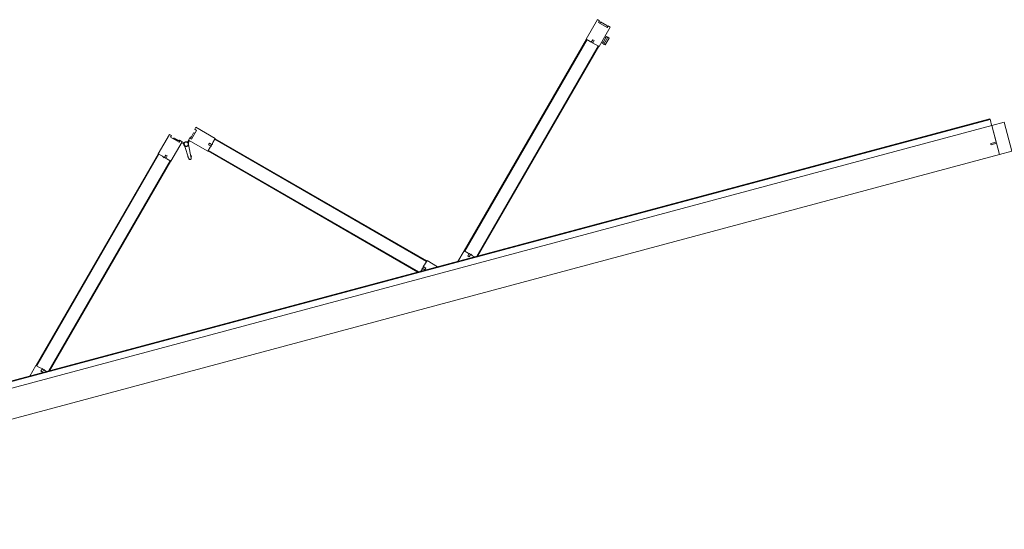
# Model space of a CAD drawing. Header units: millimetres. Extents: x 1512 to 2105, y 794 to 1149.
# Tile 191 of 256: x 1782.66 to 1786, y 1077.35 to 1079.08. Entities that reach past the tile are written whole.
import ezdxf

# ---------------------------------------------------------------- set-up
doc = ezdxf.new("R2010")
doc.units = ezdxf.units.MM
doc.layers.add('A-DOOR', color=31, linetype='Continuous', lineweight=9)

# ---------------------------------------------------------------- blocks, each defined once
blk = doc.blocks.new('5-panel_Bi-fold_external_door_10806 - Type 1-V6-اول')
at = {"layer": 'A-DOOR'}
for p, q in [((-0.1205, 0.7449), (-0.1742, 0.6912)), ((-0.1148, 0.7393), (-0.1205, 0.7449)), ((-0.1198, 0.7343), (-0.1148, 0.7393)), ((-0.0274, 0.7449), (-0.033, 0.7393)), ((-0.033, 0.7393), (-0.0281, 0.7343)), ((0.0264, 0.6912), (-0.0274, 0.7449)), ((1.3827, 0.745), (1.3289, 0.6912)), ((1.3884, 0.7393), (1.3827, 0.745)), ((1.3834, 0.7343), (1.3884, 0.7393)), ((1.3912, 0.7354), (1.3868, 0.731)), ((1.4085, 0.7181), (1.3912, 0.7354)), ((-0.1389, 0.6558), (-0.0851, 0.7096)), ((-0.0957, 0.7103), (-0.1198, 0.7343)), ((-0.1103, 0.7284), (-0.112, 0.7266)), ((-0.1103, 0.7284), (-0.112, 0.7266)), ((-0.1103, 0.7284), (-0.112, 0.7266)), ((-0.097, 0.7173), (-0.1081, 0.7284)), ((-0.0908, 0.7153), (-0.0957, 0.7103)), ((-0.0909, 0.7151), (-0.0924, 0.7165)), ((-0.0851, 0.7096), (-0.0908, 0.7153)), ((-0.0879, 0.7068), (-0.0837, 0.7025)), ((-0.0797, 0.7039), (-0.0853, 0.7094)), ((-0.0625, 0.7094), (-0.0681, 0.7039)), ((-0.0674, 0.7031), (-0.0676, 0.7033)), ((-0.0674, 0.7031), (-0.0676, 0.7033)), ((-0.0674, 0.7031), (-0.0676, 0.7033)), ((-0.0674, 0.7031), (-0.0676, 0.7033)), ((-0.0674, 0.7031), (-0.0676, 0.7033)), ((-0.0674, 0.7031), (-0.0676, 0.7033)), ((-0.0674, 0.7031), (-0.0676, 0.7033)), ((-0.0674, 0.7031), (-0.0676, 0.7033)), ((-0.0674, 0.7031), (-0.0676, 0.7033)), ((-0.0642, 0.7025), (-0.0599, 0.7068)), ((-0.0571, 0.7153), (-0.0627, 0.7096)), ((-0.0627, 0.7096), (-0.009, 0.6558)), ((-0.0521, 0.7103), (-0.0571, 0.7153)), ((-0.0554, 0.7165), (-0.0569, 0.7151)), ((-0.0281, 0.7343), (-0.0521, 0.7103)), ((-0.0397, 0.7284), (-0.0508, 0.7173)), ((-0.0358, 0.7266), (-0.0376, 0.7284)), ((-0.0358, 0.7266), (-0.0376, 0.7284)), ((-0.0358, 0.7266), (-0.0376, 0.7284)), ((1.3643, 0.6559), (1.418, 0.7096)), ((1.4074, 0.7103), (1.3834, 0.7343)), ((1.4069, 0.7165), (1.4085, 0.7181)), ((1.4103, 0.7131), (1.4069, 0.7165)), ((1.4124, 0.7153), (1.4074, 0.7103)), ((1.418, 0.7096), (1.4124, 0.7153)), ((-0.7598, 0.1042), (-0.1735, 0.6905)), ((-0.7584, 0.1027), (-0.1721, 0.6891)), ((-0.1742, 0.6912), (-0.1627, 0.6797)), ((-0.1735, 0.6905), (-0.1721, 0.6891)), ((-0.1627, 0.6797), (-0.158, 0.6731)), ((-0.158, 0.6731), (-0.1507, 0.6804)), ((-0.1571, 0.6741), (-0.1528, 0.6698)), ((-0.1464, 0.6762), (-0.1536, 0.6691)), ((-0.1536, 0.6691), (-0.15, 0.667)), ((-0.1507, 0.6804), (-0.1464, 0.6762)), ((-0.0812, 0.695), (-0.0779, 0.648)), ((-0.0699, 0.648), (-0.0666, 0.695)), ((-0.0014, 0.6762), (0.0029, 0.6804)), ((0.0057, 0.6691), (-0.0014, 0.6762)), ((0.0022, 0.667), (0.0057, 0.6691)), ((0.0029, 0.6804), (0.0102, 0.6731)), ((0.005, 0.6698), (0.0092, 0.6741)), ((0.0102, 0.6731), (0.0148, 0.6797)), ((0.0148, 0.6797), (0.0264, 0.6912)), ((0.0243, 0.6891), (0.0257, 0.6905)), ((0.0243, 0.6891), (0.6106, 0.1027)), ((0.0257, 0.6905), (0.612, 0.1042)), ((1.3297, 0.6905), (0.7433, 0.1042)), ((1.3311, 0.6891), (0.7447, 0.1028)), ((1.3289, 0.6912), (1.3401, 0.6801)), ((1.3297, 0.6905), (1.3311, 0.6891)), ((1.3401, 0.6801), (1.3422, 0.6765)), ((1.3422, 0.6765), (1.3493, 0.6836)), ((1.3429, 0.6773), (1.3472, 0.673)), ((1.3535, 0.6794), (1.3462, 0.672)), ((1.3462, 0.672), (1.3528, 0.6674)), ((1.3493, 0.6836), (1.3535, 0.6794)), ((1.3775, 0.669), (1.381, 0.6655)), ((1.3943, 0.6788), (1.381, 0.6655)), ((1.4015, 0.6781), (1.3824, 0.659)), ((1.3855, 0.6559), (1.4046, 0.675)), ((1.3855, 0.6559), (1.4046, 0.675)), ((1.3861, 0.6553), (1.4052, 0.6744)), ((1.3943, 0.6788), (1.3907, 0.6823)), ((1.3943, 0.6788), (1.3976, 0.682)), ((1.3976, 0.682), (1.4015, 0.6781)), ((1.4015, 0.6781), (1.4024, 0.6772)), ((1.4024, 0.6772), (1.4046, 0.675)), ((1.4046, 0.675), (1.4052, 0.6744)), ((-0.7235, 0.0755), (-0.141, 0.658)), ((-0.7207, 0.0755), (-0.1396, 0.6566)), ((-0.15, 0.667), (-0.1389, 0.6558)), ((-0.141, 0.658), (-0.1396, 0.6566)), ((-0.0796, 0.6523), (-0.0777, 0.647)), ((-0.0796, 0.6523), (-0.0779, 0.648)), ((-0.0777, 0.647), (-0.0796, 0.6523)), ((-0.0777, 0.647), (-0.0778, 0.6474)), ((-0.0701, 0.647), (-0.0683, 0.6523)), ((-0.0683, 0.6523), (-0.0701, 0.647)), ((-0.0701, 0.647), (-0.07, 0.6474)), ((-0.0683, 0.6523), (-0.0699, 0.648)), ((-0.009, 0.6558), (0.0022, 0.667)), ((-0.0083, 0.6566), (-0.0069, 0.658)), ((-0.0083, 0.6566), (0.5728, 0.0755)), ((-0.0069, 0.658), (0.5757, 0.0755)), ((1.3622, 0.658), (0.7797, 0.0755)), ((1.3636, 0.6566), (0.7825, 0.0755)), ((1.3528, 0.6674), (1.3643, 0.6559)), ((1.3622, 0.658), (1.3636, 0.6566)), ((1.3785, 0.6629), (1.381, 0.6655)), ((1.3824, 0.659), (1.3785, 0.6629)), ((1.3833, 0.6581), (1.3824, 0.659)), ((1.3855, 0.6559), (1.3833, 0.6581)), ((1.3861, 0.6553), (1.3855, 0.6559)), ((-0.7605, 0.1049), (-0.7899, 0.0755)), ((-0.749, 0.0933), (-0.7605, 0.1049)), ((-0.7584, 0.1027), (-0.7598, 0.1042)), ((0.6127, 0.1049), (0.6012, 0.0933)), ((0.612, 0.1042), (0.6106, 0.1027)), ((0.6421, 0.0755), (0.6127, 0.1049)), ((0.7426, 0.1049), (0.7132, 0.0755)), ((0.7538, 0.0937), (0.7426, 0.1049)), ((0.7447, 0.1028), (0.7433, 0.1042)), ((2.581, 0.0759), (-2.331, 0.0759)), ((2.581, 0.0737), (-2.331, 0.0737)), ((-0.7498, 0.0814), (-0.7424, 0.0887)), ((-0.7455, 0.0771), (-0.7498, 0.0814)), ((-0.7424, 0.0887), (-0.749, 0.0933)), ((-0.7384, 0.0842), (-0.7455, 0.0771)), ((-0.7391, 0.0835), (-0.7434, 0.0877)), ((-0.7363, 0.0807), (-0.7384, 0.0842)), ((-0.7311, 0.0755), (-0.7363, 0.0807)), ((0.5885, 0.0807), (0.5833, 0.0755)), ((0.5906, 0.0842), (0.5885, 0.0807)), ((0.5977, 0.0771), (0.5906, 0.0842)), ((0.5956, 0.0877), (0.5913, 0.0835)), ((0.6012, 0.0933), (0.5946, 0.0887)), ((0.5946, 0.0887), (0.6019, 0.0814)), ((0.6019, 0.0814), (0.5977, 0.0771)), ((0.7502, 0.0846), (0.7573, 0.0917)), ((0.7545, 0.0803), (0.7502, 0.0846)), ((0.7573, 0.0917), (0.7538, 0.0937)), ((0.7618, 0.0877), (0.7545, 0.0803)), ((0.7608, 0.0867), (0.7566, 0.0909)), ((0.7664, 0.0811), (0.7618, 0.0877)), ((0.772, 0.0755), (0.7664, 0.0811)), ((2.581, 0.0759), (2.581, 0.0755)), ((2.581, 0.0755), (2.581, 0.0743)), ((2.581, 0.0743), (2.581, 0.0737)), ((2.581, 0.0737), (2.581, 0.0693)), ((2.581, 0.0693), (2.581, 0.0538)), ((-2.331, 0.0516), (2.581, 0.0516)), ((2.581, 0.0538), (2.581, 0.0516)), ((2.581, 0.0516), (2.581, -0.05)), ((2.625, 0.0516), (2.581, 0.0516)), ((2.581, 0.0516), (2.581, -0.0065)), ((2.625, -0.05), (2.625, 0.0516)), ((2.562, -0.007), (2.562, -0.0097)), ((2.581, -0.0065), (2.5625, -0.0065)), ((2.5625, -0.0102), (2.581, -0.0102)), ((2.581, -0.0102), (2.581, -0.05)), ((-2.331, -0.05), (2.581, -0.05)), ((2.581, -0.05), (2.625, -0.05))]:
    blk.add_line(p, q, dxfattribs=at)
at = {"layer": 'A-DOOR', "flags": 128}
for points in [[(-0.0739, 0.7063), (-0.0742, 0.7063), (-0.0746, 0.7063), (-0.0749, 0.7063), (-0.0752, 0.7062), (-0.0755, 0.7062), (-0.0758, 0.7061), (-0.0761, 0.706), (-0.0764, 0.7059), (-0.0767, 0.7058), (-0.077, 0.7057), (-0.0773, 0.7056), (-0.0776, 0.7054), (-0.0779, 0.7053), (-0.0782, 0.7051), (-0.0784, 0.7049), (-0.0787, 0.7048), (-0.0789, 0.7046), (-0.0792, 0.7044), (-0.0794, 0.7041), (-0.0797, 0.7039), (-0.0799, 0.7037), (-0.0801, 0.7034), (-0.0803, 0.7032), (-0.0805, 0.7029), (-0.0806, 0.7027), (-0.0808, 0.7024), (-0.081, 0.7021), (-0.0811, 0.7018), (-0.0812, 0.7015), (-0.0814, 0.7012), (-0.0815, 0.7009), (-0.0816, 0.7006), (-0.0817, 0.7003), (-0.0817, 0.7), (-0.0818, 0.6997), (-0.0818, 0.6994), (-0.0819, 0.6991), (-0.0819, 0.6987), (-0.0819, 0.6984), (-0.0819, 0.6981), (-0.0819, 0.6978), (-0.0819, 0.6975), (-0.0818, 0.6972), (-0.0818, 0.6968), (-0.0817, 0.6965), (-0.0816, 0.6962), (-0.0815, 0.6959), (-0.0814, 0.6956), (-0.0813, 0.6953), (-0.0812, 0.695), (-0.0811, 0.6947), (-0.0809, 0.6944), (-0.0807, 0.6942), (-0.0806, 0.6939), (-0.0804, 0.6936), (-0.0802, 0.6934), (-0.08, 0.6931), (-0.0798, 0.6929), (-0.0796, 0.6927), (-0.0793, 0.6924), (-0.0791, 0.6922), (-0.0788, 0.692), (-0.0786, 0.6918), (-0.0783, 0.6917), (-0.078, 0.6915), (-0.0778, 0.6913), (-0.0775, 0.6912), (-0.0772, 0.691), (-0.0769, 0.6909), (-0.0766, 0.6908), (-0.0763, 0.6907), (-0.076, 0.6906), (-0.0757, 0.6905), (-0.0754, 0.6905), (-0.075, 0.6904), (-0.0747, 0.6904), (-0.0744, 0.6904), (-0.0741, 0.6903), (-0.0739, 0.6903)], [(-0.0801, 0.7034), (-0.0803, 0.7032), (-0.0805, 0.7029), (-0.0806, 0.7027), (-0.0808, 0.7024), (-0.081, 0.7021), (-0.0811, 0.7018), (-0.0812, 0.7015), (-0.0814, 0.7012), (-0.0815, 0.7009), (-0.0816, 0.7006), (-0.0817, 0.7003), (-0.0817, 0.7), (-0.0818, 0.6997), (-0.0818, 0.6994), (-0.0819, 0.6991), (-0.0819, 0.6987), (-0.0819, 0.6984), (-0.0819, 0.6981), (-0.0819, 0.6978), (-0.0819, 0.6975), (-0.0818, 0.6972), (-0.0818, 0.6968), (-0.0817, 0.6965), (-0.0816, 0.6962), (-0.0815, 0.6959), (-0.0814, 0.6956), (-0.0813, 0.6953), (-0.0812, 0.695), (-0.0811, 0.6947), (-0.0809, 0.6944), (-0.0807, 0.6942), (-0.0806, 0.6939), (-0.0804, 0.6936), (-0.0802, 0.6934), (-0.08, 0.6931), (-0.0798, 0.6929), (-0.0796, 0.6927), (-0.0793, 0.6924), (-0.0791, 0.6922), (-0.0788, 0.692), (-0.0786, 0.6918), (-0.0783, 0.6917), (-0.078, 0.6915), (-0.0778, 0.6913), (-0.0775, 0.6912), (-0.0772, 0.691), (-0.0769, 0.6909), (-0.0766, 0.6908), (-0.0763, 0.6907), (-0.076, 0.6906), (-0.0757, 0.6905), (-0.0754, 0.6905), (-0.075, 0.6904), (-0.0747, 0.6904), (-0.0744, 0.6904), (-0.0741, 0.6903), (-0.0739, 0.6903)], [(-0.0801, 0.7034), (-0.0803, 0.7032), (-0.0805, 0.7029), (-0.0806, 0.7027), (-0.0808, 0.7024), (-0.081, 0.7021), (-0.0811, 0.7018), (-0.0812, 0.7015), (-0.0814, 0.7012), (-0.0815, 0.7009), (-0.0816, 0.7006), (-0.0817, 0.7003), (-0.0817, 0.7), (-0.0818, 0.6997), (-0.0818, 0.6994), (-0.0819, 0.6991), (-0.0819, 0.6987), (-0.0819, 0.6984), (-0.0819, 0.6981), (-0.0819, 0.6978), (-0.0819, 0.6975), (-0.0818, 0.6972), (-0.0818, 0.6968), (-0.0817, 0.6965), (-0.0816, 0.6962), (-0.0815, 0.6959), (-0.0814, 0.6956), (-0.0813, 0.6953), (-0.0812, 0.695), (-0.0811, 0.6947), (-0.0809, 0.6944), (-0.0807, 0.6942), (-0.0806, 0.6939), (-0.0804, 0.6936), (-0.0802, 0.6934), (-0.08, 0.6931), (-0.0798, 0.6929), (-0.0796, 0.6927), (-0.0793, 0.6924), (-0.0791, 0.6922), (-0.0788, 0.692), (-0.0786, 0.6918), (-0.0783, 0.6917), (-0.078, 0.6915), (-0.0778, 0.6913), (-0.0775, 0.6912), (-0.0772, 0.691), (-0.0769, 0.6909), (-0.0766, 0.6908), (-0.0763, 0.6907), (-0.076, 0.6906), (-0.0757, 0.6905), (-0.0754, 0.6905), (-0.075, 0.6904), (-0.0747, 0.6904), (-0.0744, 0.6904), (-0.0741, 0.6903), (-0.0739, 0.6903)], [(-0.0801, 0.7034), (-0.0803, 0.7032), (-0.0805, 0.7029), (-0.0806, 0.7027), (-0.0808, 0.7024), (-0.081, 0.7021), (-0.0811, 0.7018), (-0.0812, 0.7015), (-0.0814, 0.7012), (-0.0815, 0.7009), (-0.0816, 0.7006), (-0.0817, 0.7003), (-0.0817, 0.7), (-0.0818, 0.6997), (-0.0818, 0.6994), (-0.0819, 0.6991), (-0.0819, 0.6987), (-0.0819, 0.6984), (-0.0819, 0.6981), (-0.0819, 0.6978), (-0.0819, 0.6975), (-0.0818, 0.6972), (-0.0818, 0.6968), (-0.0817, 0.6965), (-0.0816, 0.6962), (-0.0815, 0.6959), (-0.0814, 0.6956), (-0.0813, 0.6953), (-0.0812, 0.695), (-0.0811, 0.6947), (-0.0809, 0.6944), (-0.0807, 0.6942), (-0.0806, 0.6939), (-0.0804, 0.6936), (-0.0802, 0.6934), (-0.08, 0.6931), (-0.0798, 0.6929), (-0.0796, 0.6927), (-0.0793, 0.6924), (-0.0791, 0.6922), (-0.0788, 0.692), (-0.0786, 0.6918), (-0.0783, 0.6917), (-0.078, 0.6915), (-0.0778, 0.6913), (-0.0775, 0.6912), (-0.0772, 0.691), (-0.0769, 0.6909), (-0.0766, 0.6908), (-0.0763, 0.6907), (-0.076, 0.6906), (-0.0757, 0.6905), (-0.0754, 0.6905), (-0.075, 0.6904), (-0.0747, 0.6904), (-0.0744, 0.6904), (-0.0741, 0.6903), (-0.0739, 0.6903)], [(-0.0801, 0.7034), (-0.0803, 0.7032), (-0.0805, 0.7029), (-0.0806, 0.7027), (-0.0808, 0.7024), (-0.081, 0.7021), (-0.0811, 0.7018), (-0.0812, 0.7015), (-0.0814, 0.7012), (-0.0815, 0.7009), (-0.0816, 0.7006), (-0.0817, 0.7003), (-0.0817, 0.7), (-0.0818, 0.6997), (-0.0818, 0.6994), (-0.0819, 0.6991), (-0.0819, 0.6987), (-0.0819, 0.6984), (-0.0819, 0.6981), (-0.0819, 0.6978), (-0.0819, 0.6975), (-0.0818, 0.6972), (-0.0818, 0.6968), (-0.0817, 0.6965), (-0.0816, 0.6962), (-0.0815, 0.6959), (-0.0814, 0.6956), (-0.0813, 0.6953), (-0.0812, 0.695), (-0.0811, 0.6947), (-0.0809, 0.6944), (-0.0807, 0.6942), (-0.0806, 0.6939), (-0.0804, 0.6936), (-0.0802, 0.6934), (-0.08, 0.6931), (-0.0798, 0.6929), (-0.0796, 0.6927), (-0.0793, 0.6924), (-0.0791, 0.6922), (-0.0788, 0.692), (-0.0786, 0.6918), (-0.0783, 0.6917), (-0.078, 0.6915), (-0.0778, 0.6913), (-0.0775, 0.6912), (-0.0772, 0.691), (-0.0769, 0.6909), (-0.0766, 0.6908), (-0.0763, 0.6907), (-0.076, 0.6906), (-0.0757, 0.6905), (-0.0754, 0.6905), (-0.075, 0.6904), (-0.0747, 0.6904), (-0.0744, 0.6904), (-0.0741, 0.6903), (-0.0739, 0.6903)], [(-0.0808, 0.7024), (-0.081, 0.7021), (-0.0811, 0.7018), (-0.0812, 0.7015), (-0.0814, 0.7012), (-0.0815, 0.7009), (-0.0816, 0.7006), (-0.0817, 0.7003), (-0.0817, 0.7), (-0.0818, 0.6997), (-0.0818, 0.6994), (-0.0819, 0.6991), (-0.0819, 0.6987), (-0.0819, 0.6984), (-0.0819, 0.6981), (-0.0819, 0.6978), (-0.0819, 0.6975), (-0.0818, 0.6972), (-0.0818, 0.6968), (-0.0817, 0.6965), (-0.0816, 0.6962), (-0.0815, 0.6959), (-0.0814, 0.6956), (-0.0813, 0.6953)], [(-0.081, 0.7021), (-0.0811, 0.7018), (-0.0812, 0.7015), (-0.0814, 0.7012), (-0.0815, 0.7009), (-0.0816, 0.7006), (-0.0817, 0.7003), (-0.0817, 0.7), (-0.0818, 0.6997), (-0.0818, 0.6994), (-0.0819, 0.6991), (-0.0819, 0.6987), (-0.0819, 0.6984), (-0.0819, 0.6981), (-0.0819, 0.6978), (-0.0819, 0.6975), (-0.0818, 0.6972), (-0.0818, 0.6968), (-0.0817, 0.6965), (-0.0816, 0.6962), (-0.0815, 0.6959), (-0.0814, 0.6956), (-0.0813, 0.6953)], [(-0.081, 0.7021), (-0.0811, 0.7018), (-0.0812, 0.7015), (-0.0814, 0.7012), (-0.0815, 0.7009), (-0.0816, 0.7006), (-0.0817, 0.7003), (-0.0817, 0.7), (-0.0818, 0.6997), (-0.0818, 0.6994), (-0.0819, 0.6991), (-0.0819, 0.6987), (-0.0819, 0.6984), (-0.0819, 0.6981), (-0.0819, 0.6978), (-0.0819, 0.6975), (-0.0818, 0.6972), (-0.0818, 0.6968), (-0.0817, 0.6965), (-0.0816, 0.6962), (-0.0815, 0.6959), (-0.0814, 0.6956), (-0.0813, 0.6953)], [(-0.081, 0.7021), (-0.0811, 0.7018), (-0.0812, 0.7015), (-0.0814, 0.7012), (-0.0815, 0.7009), (-0.0816, 0.7006), (-0.0817, 0.7003), (-0.0817, 0.7), (-0.0818, 0.6997), (-0.0818, 0.6994), (-0.0819, 0.6991), (-0.0819, 0.6987), (-0.0819, 0.6984), (-0.0819, 0.6981), (-0.0819, 0.6978), (-0.0819, 0.6975), (-0.0818, 0.6972), (-0.0818, 0.6968), (-0.0817, 0.6965), (-0.0816, 0.6962), (-0.0815, 0.6959), (-0.0814, 0.6956), (-0.0813, 0.6953)], [(-0.081, 0.7021), (-0.0811, 0.7018), (-0.0812, 0.7015), (-0.0814, 0.7012), (-0.0815, 0.7009), (-0.0816, 0.7006), (-0.0817, 0.7003), (-0.0817, 0.7), (-0.0818, 0.6997), (-0.0818, 0.6994), (-0.0819, 0.6991), (-0.0819, 0.6987), (-0.0819, 0.6984), (-0.0819, 0.6981), (-0.0819, 0.6978), (-0.0819, 0.6975), (-0.0818, 0.6972), (-0.0818, 0.6968), (-0.0817, 0.6965), (-0.0816, 0.6962), (-0.0815, 0.6959), (-0.0814, 0.6956), (-0.0813, 0.6953)], [(-0.081, 0.7021), (-0.0811, 0.7018), (-0.0812, 0.7015), (-0.0814, 0.7012), (-0.0815, 0.7009), (-0.0816, 0.7006), (-0.0817, 0.7003), (-0.0817, 0.7), (-0.0818, 0.6997), (-0.0818, 0.6994), (-0.0819, 0.6991), (-0.0819, 0.6987), (-0.0819, 0.6984), (-0.0819, 0.6981), (-0.0819, 0.6978), (-0.0819, 0.6975), (-0.0818, 0.6972), (-0.0818, 0.6968), (-0.0817, 0.6965), (-0.0816, 0.6962), (-0.0815, 0.6959), (-0.0814, 0.6956), (-0.0813, 0.6953)], [(-0.081, 0.7021), (-0.0811, 0.7018), (-0.0812, 0.7015), (-0.0814, 0.7012), (-0.0815, 0.7009), (-0.0816, 0.7006), (-0.0817, 0.7003), (-0.0817, 0.7), (-0.0818, 0.6997), (-0.0818, 0.6994), (-0.0819, 0.6991), (-0.0819, 0.6987), (-0.0819, 0.6984), (-0.0819, 0.6981), (-0.0819, 0.6978), (-0.0819, 0.6975), (-0.0818, 0.6972), (-0.0818, 0.6968), (-0.0817, 0.6965), (-0.0816, 0.6962), (-0.0815, 0.6959), (-0.0814, 0.6956), (-0.0813, 0.6953)], [(-0.081, 0.7021), (-0.0811, 0.7018), (-0.0812, 0.7015), (-0.0814, 0.7012), (-0.0815, 0.7009), (-0.0816, 0.7006), (-0.0817, 0.7003), (-0.0817, 0.7), (-0.0818, 0.6997), (-0.0818, 0.6994), (-0.0819, 0.6991), (-0.0819, 0.6987), (-0.0819, 0.6984), (-0.0819, 0.6981), (-0.0819, 0.6978), (-0.0819, 0.6975), (-0.0818, 0.6972), (-0.0818, 0.6968), (-0.0817, 0.6965), (-0.0816, 0.6962), (-0.0815, 0.6959), (-0.0814, 0.6956), (-0.0813, 0.6953)], [(-0.081, 0.7021), (-0.0811, 0.7018), (-0.0812, 0.7015), (-0.0814, 0.7012), (-0.0815, 0.7009), (-0.0816, 0.7006), (-0.0817, 0.7003), (-0.0817, 0.7), (-0.0818, 0.6997), (-0.0818, 0.6994), (-0.0819, 0.6991), (-0.0819, 0.6987), (-0.0819, 0.6984), (-0.0819, 0.6981), (-0.0819, 0.6978), (-0.0819, 0.6975), (-0.0818, 0.6972), (-0.0818, 0.6968), (-0.0817, 0.6965), (-0.0816, 0.6962), (-0.0815, 0.6959), (-0.0814, 0.6956), (-0.0813, 0.6953)], [(-0.0801, 0.7034), (-0.0803, 0.7032), (-0.0805, 0.7029)], [(-0.0801, 0.7034), (-0.0803, 0.7032), (-0.0805, 0.7029)], [(-0.0801, 0.7034), (-0.0803, 0.7032), (-0.0805, 0.7029)], [(-0.0801, 0.7034), (-0.0803, 0.7032), (-0.0805, 0.7029)], [(-0.0801, 0.7034), (-0.0803, 0.7032), (-0.0805, 0.7029)], [(-0.0801, 0.7034), (-0.0803, 0.7032), (-0.0805, 0.7029)], [(-0.0801, 0.7034), (-0.0803, 0.7032), (-0.0805, 0.7029)], [(-0.0801, 0.7034), (-0.0803, 0.7032), (-0.0805, 0.7029)], [(-0.0801, 0.7034), (-0.0803, 0.7032), (-0.0805, 0.7029)], [(-0.0742, 0.7063), (-0.0746, 0.7063), (-0.0749, 0.7063), (-0.0752, 0.7062), (-0.0755, 0.7062), (-0.0758, 0.7061), (-0.0761, 0.706), (-0.0764, 0.7059), (-0.0767, 0.7058), (-0.077, 0.7057), (-0.0773, 0.7056), (-0.0776, 0.7054), (-0.0779, 0.7053), (-0.0782, 0.7051), (-0.0784, 0.7049), (-0.0787, 0.7048), (-0.0789, 0.7046), (-0.0792, 0.7044), (-0.0794, 0.7041), (-0.0797, 0.7039)], [(-0.0742, 0.7063), (-0.0746, 0.7063), (-0.0749, 0.7063), (-0.0752, 0.7062), (-0.0755, 0.7062), (-0.0758, 0.7061), (-0.0761, 0.706), (-0.0764, 0.7059), (-0.0767, 0.7058), (-0.077, 0.7057), (-0.0773, 0.7056), (-0.0776, 0.7054), (-0.0779, 0.7053), (-0.0782, 0.7051), (-0.0784, 0.7049), (-0.0787, 0.7048), (-0.0789, 0.7046), (-0.0792, 0.7044), (-0.0794, 0.7041), (-0.0797, 0.7039)], [(-0.0742, 0.7063), (-0.0746, 0.7063), (-0.0749, 0.7063), (-0.0752, 0.7062), (-0.0755, 0.7062), (-0.0758, 0.7061), (-0.0761, 0.706), (-0.0764, 0.7059), (-0.0767, 0.7058), (-0.077, 0.7057), (-0.0773, 0.7056), (-0.0776, 0.7054), (-0.0779, 0.7053), (-0.0782, 0.7051), (-0.0784, 0.7049), (-0.0787, 0.7048), (-0.0789, 0.7046), (-0.0792, 0.7044), (-0.0794, 0.7041), (-0.0797, 0.7039)], [(-0.0742, 0.7063), (-0.0746, 0.7063), (-0.0749, 0.7063), (-0.0752, 0.7062), (-0.0755, 0.7062), (-0.0758, 0.7061), (-0.0761, 0.706), (-0.0764, 0.7059), (-0.0767, 0.7058), (-0.077, 0.7057), (-0.0773, 0.7056), (-0.0776, 0.7054), (-0.0779, 0.7053), (-0.0782, 0.7051), (-0.0784, 0.7049), (-0.0787, 0.7048), (-0.0789, 0.7046), (-0.0792, 0.7044), (-0.0794, 0.7041), (-0.0797, 0.7039)], [(-0.0742, 0.7063), (-0.0746, 0.7063), (-0.0749, 0.7063), (-0.0752, 0.7062), (-0.0755, 0.7062), (-0.0758, 0.7061), (-0.0761, 0.706), (-0.0764, 0.7059), (-0.0767, 0.7058), (-0.077, 0.7057), (-0.0773, 0.7056), (-0.0776, 0.7054), (-0.0779, 0.7053), (-0.0782, 0.7051), (-0.0784, 0.7049), (-0.0787, 0.7048), (-0.0789, 0.7046), (-0.0792, 0.7044), (-0.0794, 0.7041), (-0.0797, 0.7039)], [(-0.0739, 0.7063), (-0.0742, 0.7063), (-0.0746, 0.7063), (-0.0749, 0.7063), (-0.0752, 0.7062), (-0.0755, 0.7062), (-0.0758, 0.7061), (-0.0761, 0.706), (-0.0764, 0.7059), (-0.0767, 0.7058), (-0.077, 0.7057), (-0.0773, 0.7056), (-0.0776, 0.7054), (-0.0779, 0.7053), (-0.0782, 0.7051), (-0.0784, 0.7049), (-0.0787, 0.7048), (-0.0789, 0.7046), (-0.0792, 0.7044), (-0.0794, 0.7041), (-0.0797, 0.7039)], [(-0.0739, 0.7063), (-0.0742, 0.7063), (-0.0746, 0.7063), (-0.0749, 0.7063), (-0.0752, 0.7062), (-0.0755, 0.7062), (-0.0758, 0.7061), (-0.0761, 0.706), (-0.0764, 0.7059), (-0.0767, 0.7058), (-0.077, 0.7057), (-0.0773, 0.7056), (-0.0776, 0.7054), (-0.0779, 0.7053), (-0.0782, 0.7051), (-0.0784, 0.7049), (-0.0787, 0.7048), (-0.0789, 0.7046), (-0.0792, 0.7044), (-0.0794, 0.7041), (-0.0797, 0.7039)], [(-0.0739, 0.7063), (-0.0742, 0.7063), (-0.0746, 0.7063), (-0.0749, 0.7063), (-0.0752, 0.7062), (-0.0755, 0.7062), (-0.0758, 0.7061), (-0.0761, 0.706), (-0.0764, 0.7059), (-0.0767, 0.7058), (-0.077, 0.7057), (-0.0773, 0.7056), (-0.0776, 0.7054), (-0.0779, 0.7053), (-0.0782, 0.7051), (-0.0784, 0.7049), (-0.0787, 0.7048), (-0.0789, 0.7046), (-0.0792, 0.7044), (-0.0794, 0.7041), (-0.0797, 0.7039)], [(-0.0739, 0.7063), (-0.0742, 0.7063), (-0.0746, 0.7063), (-0.0749, 0.7063), (-0.0752, 0.7062), (-0.0755, 0.7062), (-0.0758, 0.7061), (-0.0761, 0.706), (-0.0764, 0.7059), (-0.0767, 0.7058), (-0.077, 0.7057), (-0.0773, 0.7056), (-0.0776, 0.7054), (-0.0779, 0.7053), (-0.0782, 0.7051), (-0.0784, 0.7049), (-0.0787, 0.7048), (-0.0789, 0.7046), (-0.0792, 0.7044), (-0.0794, 0.7041), (-0.0797, 0.7039)], [(-0.0742, 0.7063), (-0.0746, 0.7063), (-0.0749, 0.7063), (-0.0752, 0.7062), (-0.0755, 0.7062), (-0.0758, 0.7061), (-0.0761, 0.706), (-0.0764, 0.7059), (-0.0767, 0.7058), (-0.077, 0.7057), (-0.0773, 0.7056), (-0.0776, 0.7054), (-0.0779, 0.7053), (-0.0782, 0.7051), (-0.0784, 0.7049), (-0.0787, 0.7048), (-0.0789, 0.7046), (-0.0792, 0.7044), (-0.0794, 0.7041), (-0.0797, 0.7039)], [(-0.0742, 0.7063), (-0.0746, 0.7063), (-0.0749, 0.7063), (-0.0752, 0.7062), (-0.0755, 0.7062), (-0.0758, 0.7061), (-0.0761, 0.706), (-0.0764, 0.7059), (-0.0767, 0.7058), (-0.077, 0.7057), (-0.0773, 0.7056), (-0.0776, 0.7054), (-0.0779, 0.7053), (-0.0782, 0.7051), (-0.0784, 0.7049), (-0.0787, 0.7048), (-0.0789, 0.7046), (-0.0792, 0.7044), (-0.0794, 0.7041), (-0.0797, 0.7039)], [(-0.0742, 0.7063), (-0.0746, 0.7063), (-0.0749, 0.7063), (-0.0752, 0.7062), (-0.0755, 0.7062), (-0.0758, 0.7061), (-0.0761, 0.706), (-0.0764, 0.7059), (-0.0767, 0.7058), (-0.077, 0.7057), (-0.0773, 0.7056), (-0.0776, 0.7054), (-0.0779, 0.7053), (-0.0782, 0.7051), (-0.0784, 0.7049), (-0.0787, 0.7048), (-0.0789, 0.7046), (-0.0792, 0.7044), (-0.0794, 0.7041), (-0.0797, 0.7039)], [(-0.0742, 0.7063), (-0.0746, 0.7063), (-0.0749, 0.7063), (-0.0752, 0.7062), (-0.0755, 0.7062), (-0.0758, 0.7061), (-0.0761, 0.706), (-0.0764, 0.7059), (-0.0767, 0.7058), (-0.077, 0.7057), (-0.0773, 0.7056), (-0.0776, 0.7054), (-0.0779, 0.7053), (-0.0782, 0.7051), (-0.0784, 0.7049), (-0.0787, 0.7048), (-0.0789, 0.7046), (-0.0792, 0.7044), (-0.0794, 0.7041), (-0.0797, 0.7039)], [(-0.0681, 0.7038), (-0.0683, 0.704), (-0.0685, 0.7042), (-0.0688, 0.7045), (-0.069, 0.7047), (-0.0693, 0.7048), (-0.0695, 0.705), (-0.0698, 0.7052), (-0.0701, 0.7054), (-0.0704, 0.7055), (-0.0706, 0.7056), (-0.0709, 0.7058), (-0.0712, 0.7059), (-0.0715, 0.706), (-0.0718, 0.7061), (-0.0722, 0.7061), (-0.0725, 0.7062), (-0.0728, 0.7063), (-0.0731, 0.7063), (-0.0734, 0.7063), (-0.0737, 0.7063), (-0.0739, 0.7063)], [(-0.0739, 0.6903), (-0.0736, 0.6903), (-0.0733, 0.6904), (-0.073, 0.6904), (-0.0726, 0.6904), (-0.0723, 0.6905), (-0.072, 0.6906), (-0.0717, 0.6907), (-0.0714, 0.6907), (-0.0711, 0.6909), (-0.0708, 0.691), (-0.0705, 0.6911), (-0.0702, 0.6912), (-0.0699, 0.6914), (-0.0697, 0.6916), (-0.0694, 0.6917), (-0.0691, 0.6919), (-0.0689, 0.6921), (-0.0686, 0.6923), (-0.0684, 0.6925), (-0.0682, 0.6928), (-0.068, 0.693), (-0.0677, 0.6932), (-0.0676, 0.6935), (-0.0674, 0.6938), (-0.0672, 0.694), (-0.067, 0.6943), (-0.0669, 0.6946), (-0.0667, 0.6949), (-0.0666, 0.6951), (-0.0665, 0.6954), (-0.0663, 0.6957), (-0.0663, 0.696), (-0.0662, 0.6964), (-0.0661, 0.6967), (-0.066, 0.697), (-0.066, 0.6973), (-0.0659, 0.6976), (-0.0659, 0.6979), (-0.0659, 0.6983), (-0.0659, 0.6986), (-0.0659, 0.6989), (-0.066, 0.6992), (-0.066, 0.6995), (-0.0661, 0.6998), (-0.0661, 0.7002), (-0.0662, 0.7005), (-0.0663, 0.7008), (-0.0664, 0.7011), (-0.0665, 0.7014), (-0.0666, 0.7017), (-0.0668, 0.702), (-0.0669, 0.7022), (-0.0671, 0.7025), (-0.0673, 0.7028), (-0.0674, 0.7031), (-0.0676, 0.7033), (-0.0678, 0.7036), (-0.0681, 0.7038), (-0.0683, 0.704), (-0.0685, 0.7042), (-0.0688, 0.7045), (-0.069, 0.7047), (-0.0693, 0.7048), (-0.0695, 0.705), (-0.0698, 0.7052), (-0.0701, 0.7054), (-0.0704, 0.7055), (-0.0706, 0.7056), (-0.0709, 0.7058), (-0.0712, 0.7059), (-0.0715, 0.706), (-0.0718, 0.7061), (-0.0722, 0.7061), (-0.0725, 0.7062), (-0.0728, 0.7063), (-0.0731, 0.7063), (-0.0734, 0.7063), (-0.0737, 0.7063), (-0.0739, 0.7063)], [(-0.0681, 0.7038), (-0.0683, 0.704), (-0.0685, 0.7042), (-0.0688, 0.7045), (-0.069, 0.7047), (-0.0693, 0.7048), (-0.0695, 0.705), (-0.0698, 0.7052), (-0.0701, 0.7054), (-0.0704, 0.7055), (-0.0706, 0.7056), (-0.0709, 0.7058), (-0.0712, 0.7059), (-0.0715, 0.706), (-0.0718, 0.7061), (-0.0722, 0.7061), (-0.0725, 0.7062), (-0.0728, 0.7063), (-0.0731, 0.7063), (-0.0734, 0.7063), (-0.0737, 0.7063), (-0.0739, 0.7063)], [(-0.0681, 0.7038), (-0.0683, 0.704), (-0.0685, 0.7042), (-0.0688, 0.7045), (-0.069, 0.7047), (-0.0693, 0.7048), (-0.0695, 0.705), (-0.0698, 0.7052), (-0.0701, 0.7054), (-0.0704, 0.7055), (-0.0706, 0.7056), (-0.0709, 0.7058), (-0.0712, 0.7059), (-0.0715, 0.706), (-0.0718, 0.7061), (-0.0722, 0.7061), (-0.0725, 0.7062), (-0.0728, 0.7063), (-0.0731, 0.7063), (-0.0734, 0.7063), (-0.0737, 0.7063), (-0.0739, 0.7063)], [(-0.0681, 0.7038), (-0.0683, 0.704), (-0.0685, 0.7042), (-0.0688, 0.7045), (-0.069, 0.7047), (-0.0693, 0.7048), (-0.0695, 0.705), (-0.0698, 0.7052), (-0.0701, 0.7054), (-0.0704, 0.7055), (-0.0706, 0.7056), (-0.0709, 0.7058), (-0.0712, 0.7059), (-0.0715, 0.706), (-0.0718, 0.7061), (-0.0722, 0.7061), (-0.0725, 0.7062), (-0.0728, 0.7063), (-0.0731, 0.7063), (-0.0734, 0.7063), (-0.0737, 0.7063), (-0.0739, 0.7063)], [(-0.0739, 0.6903), (-0.0736, 0.6903), (-0.0733, 0.6904), (-0.073, 0.6904), (-0.0726, 0.6904), (-0.0723, 0.6905), (-0.072, 0.6906), (-0.0717, 0.6907), (-0.0714, 0.6907), (-0.0711, 0.6909), (-0.0708, 0.691), (-0.0705, 0.6911), (-0.0702, 0.6912), (-0.0699, 0.6914), (-0.0697, 0.6916), (-0.0694, 0.6917), (-0.0691, 0.6919), (-0.0689, 0.6921), (-0.0686, 0.6923), (-0.0684, 0.6925), (-0.0682, 0.6928), (-0.068, 0.693), (-0.0677, 0.6932), (-0.0676, 0.6935), (-0.0674, 0.6938), (-0.0672, 0.694), (-0.067, 0.6943), (-0.0669, 0.6946), (-0.0667, 0.6949), (-0.0666, 0.6951), (-0.0665, 0.6954), (-0.0663, 0.6957), (-0.0663, 0.696), (-0.0662, 0.6964), (-0.0661, 0.6967), (-0.066, 0.697), (-0.066, 0.6973), (-0.0659, 0.6976), (-0.0659, 0.6979), (-0.0659, 0.6983), (-0.0659, 0.6986), (-0.0659, 0.6989), (-0.066, 0.6992), (-0.066, 0.6995), (-0.0661, 0.6998), (-0.0661, 0.7002), (-0.0662, 0.7005), (-0.0663, 0.7008), (-0.0664, 0.7011), (-0.0665, 0.7014), (-0.0666, 0.7017), (-0.0668, 0.702), (-0.0669, 0.7022), (-0.0671, 0.7025), (-0.0673, 0.7028), (-0.0674, 0.7031), (-0.0676, 0.7033)], [(-0.0739, 0.6903), (-0.0736, 0.6903), (-0.0733, 0.6904), (-0.073, 0.6904), (-0.0726, 0.6904), (-0.0723, 0.6905), (-0.072, 0.6906), (-0.0717, 0.6907), (-0.0714, 0.6907), (-0.0711, 0.6909), (-0.0708, 0.691), (-0.0705, 0.6911), (-0.0702, 0.6912), (-0.0699, 0.6914), (-0.0697, 0.6916), (-0.0694, 0.6917), (-0.0691, 0.6919), (-0.0689, 0.6921), (-0.0686, 0.6923), (-0.0684, 0.6925), (-0.0682, 0.6928), (-0.068, 0.693), (-0.0677, 0.6932), (-0.0676, 0.6935), (-0.0674, 0.6938), (-0.0672, 0.694), (-0.067, 0.6943), (-0.0669, 0.6946), (-0.0667, 0.6949), (-0.0666, 0.6951), (-0.0665, 0.6954), (-0.0663, 0.6957), (-0.0663, 0.696), (-0.0662, 0.6964), (-0.0661, 0.6967), (-0.066, 0.697), (-0.066, 0.6973), (-0.0659, 0.6976), (-0.0659, 0.6979), (-0.0659, 0.6983), (-0.0659, 0.6986), (-0.0659, 0.6989), (-0.066, 0.6992), (-0.066, 0.6995), (-0.0661, 0.6998), (-0.0661, 0.7002), (-0.0662, 0.7005), (-0.0663, 0.7008), (-0.0664, 0.7011), (-0.0665, 0.7014), (-0.0666, 0.7017), (-0.0668, 0.702), (-0.0669, 0.7022), (-0.0671, 0.7025), (-0.0673, 0.7028), (-0.0674, 0.7031), (-0.0676, 0.7033)], [(-0.0739, 0.6903), (-0.0736, 0.6903), (-0.0733, 0.6904), (-0.073, 0.6904), (-0.0726, 0.6904), (-0.0723, 0.6905), (-0.072, 0.6906), (-0.0717, 0.6907), (-0.0714, 0.6907), (-0.0711, 0.6909), (-0.0708, 0.691), (-0.0705, 0.6911), (-0.0702, 0.6912), (-0.0699, 0.6914), (-0.0697, 0.6916), (-0.0694, 0.6917), (-0.0691, 0.6919), (-0.0689, 0.6921), (-0.0686, 0.6923), (-0.0684, 0.6925), (-0.0682, 0.6928), (-0.068, 0.693), (-0.0677, 0.6932), (-0.0676, 0.6935), (-0.0674, 0.6938), (-0.0672, 0.694), (-0.067, 0.6943), (-0.0669, 0.6946), (-0.0667, 0.6949), (-0.0666, 0.6951), (-0.0665, 0.6954), (-0.0663, 0.6957), (-0.0663, 0.696), (-0.0662, 0.6964), (-0.0661, 0.6967), (-0.066, 0.697), (-0.066, 0.6973), (-0.0659, 0.6976), (-0.0659, 0.6979), (-0.0659, 0.6983), (-0.0659, 0.6986), (-0.0659, 0.6989), (-0.066, 0.6992), (-0.066, 0.6995), (-0.0661, 0.6998), (-0.0661, 0.7002), (-0.0662, 0.7005), (-0.0663, 0.7008), (-0.0664, 0.7011), (-0.0665, 0.7014), (-0.0666, 0.7017), (-0.0668, 0.702), (-0.0669, 0.7022), (-0.0671, 0.7025), (-0.0673, 0.7028), (-0.0674, 0.7031), (-0.0676, 0.7033)], [(-0.0739, 0.6903), (-0.0736, 0.6903), (-0.0733, 0.6904), (-0.073, 0.6904), (-0.0726, 0.6904), (-0.0723, 0.6905), (-0.072, 0.6906), (-0.0717, 0.6907), (-0.0714, 0.6907), (-0.0711, 0.6909), (-0.0708, 0.691), (-0.0705, 0.6911), (-0.0702, 0.6912), (-0.0699, 0.6914), (-0.0697, 0.6916), (-0.0694, 0.6917), (-0.0691, 0.6919), (-0.0689, 0.6921), (-0.0686, 0.6923), (-0.0684, 0.6925), (-0.0682, 0.6928), (-0.068, 0.693), (-0.0677, 0.6932), (-0.0676, 0.6935), (-0.0674, 0.6938), (-0.0672, 0.694), (-0.067, 0.6943), (-0.0669, 0.6946), (-0.0667, 0.6949), (-0.0666, 0.6951), (-0.0665, 0.6954), (-0.0663, 0.6957), (-0.0663, 0.696), (-0.0662, 0.6964), (-0.0661, 0.6967), (-0.066, 0.697), (-0.066, 0.6973), (-0.0659, 0.6976), (-0.0659, 0.6979), (-0.0659, 0.6983), (-0.0659, 0.6986), (-0.0659, 0.6989), (-0.066, 0.6992), (-0.066, 0.6995), (-0.0661, 0.6998), (-0.0661, 0.7002), (-0.0662, 0.7005), (-0.0663, 0.7008), (-0.0664, 0.7011), (-0.0665, 0.7014), (-0.0666, 0.7017), (-0.0668, 0.702), (-0.0669, 0.7022), (-0.0671, 0.7025), (-0.0673, 0.7028), (-0.0674, 0.7031), (-0.0676, 0.7033)], [(-0.0681, 0.7038), (-0.0683, 0.704), (-0.0685, 0.7042), (-0.0688, 0.7045), (-0.069, 0.7047), (-0.0693, 0.7048), (-0.0695, 0.705), (-0.0698, 0.7052), (-0.0701, 0.7054), (-0.0704, 0.7055), (-0.0706, 0.7056), (-0.0709, 0.7058), (-0.0712, 0.7059), (-0.0715, 0.706), (-0.0718, 0.7061), (-0.0722, 0.7061), (-0.0725, 0.7062), (-0.0728, 0.7063), (-0.0731, 0.7063), (-0.0734, 0.7063), (-0.0737, 0.7063)], [(-0.0681, 0.7038), (-0.0683, 0.704), (-0.0685, 0.7042), (-0.0688, 0.7045), (-0.069, 0.7047), (-0.0693, 0.7048), (-0.0695, 0.705), (-0.0698, 0.7052), (-0.0701, 0.7054), (-0.0704, 0.7055), (-0.0706, 0.7056), (-0.0709, 0.7058), (-0.0712, 0.7059), (-0.0715, 0.706), (-0.0718, 0.7061), (-0.0722, 0.7061), (-0.0725, 0.7062), (-0.0728, 0.7063), (-0.0731, 0.7063), (-0.0734, 0.7063), (-0.0737, 0.7063)], [(-0.0681, 0.7038), (-0.0683, 0.704), (-0.0685, 0.7042), (-0.0688, 0.7045), (-0.069, 0.7047), (-0.0693, 0.7048), (-0.0695, 0.705), (-0.0698, 0.7052), (-0.0701, 0.7054), (-0.0704, 0.7055), (-0.0706, 0.7056), (-0.0709, 0.7058), (-0.0712, 0.7059), (-0.0715, 0.706), (-0.0718, 0.7061), (-0.0722, 0.7061), (-0.0725, 0.7062), (-0.0728, 0.7063), (-0.0731, 0.7063), (-0.0734, 0.7063), (-0.0737, 0.7063)], [(-0.0681, 0.7038), (-0.0683, 0.704), (-0.0685, 0.7042), (-0.0688, 0.7045), (-0.069, 0.7047), (-0.0693, 0.7048), (-0.0695, 0.705), (-0.0698, 0.7052), (-0.0701, 0.7054), (-0.0704, 0.7055), (-0.0706, 0.7056), (-0.0709, 0.7058), (-0.0712, 0.7059), (-0.0715, 0.706), (-0.0718, 0.7061), (-0.0722, 0.7061), (-0.0725, 0.7062), (-0.0728, 0.7063), (-0.0731, 0.7063), (-0.0734, 0.7063), (-0.0737, 0.7063)], [(-0.0681, 0.7038), (-0.0683, 0.704), (-0.0685, 0.7042), (-0.0688, 0.7045), (-0.069, 0.7047), (-0.0693, 0.7048), (-0.0695, 0.705), (-0.0698, 0.7052), (-0.0701, 0.7054), (-0.0704, 0.7055), (-0.0706, 0.7056), (-0.0709, 0.7058), (-0.0712, 0.7059), (-0.0715, 0.706), (-0.0718, 0.7061), (-0.0722, 0.7061), (-0.0725, 0.7062), (-0.0728, 0.7063), (-0.0731, 0.7063), (-0.0734, 0.7063), (-0.0737, 0.7063)], [(-0.0681, 0.7038), (-0.0683, 0.704), (-0.0685, 0.7042), (-0.0688, 0.7045), (-0.069, 0.7047), (-0.0693, 0.7048), (-0.0695, 0.705), (-0.0698, 0.7052), (-0.0701, 0.7054), (-0.0704, 0.7055), (-0.0706, 0.7056), (-0.0709, 0.7058), (-0.0712, 0.7059), (-0.0715, 0.706), (-0.0718, 0.7061), (-0.0722, 0.7061), (-0.0725, 0.7062), (-0.0728, 0.7063), (-0.0731, 0.7063), (-0.0734, 0.7063), (-0.0737, 0.7063)], [(-0.0681, 0.7038), (-0.0683, 0.704), (-0.0685, 0.7042), (-0.0688, 0.7045), (-0.069, 0.7047), (-0.0693, 0.7048), (-0.0695, 0.705), (-0.0698, 0.7052), (-0.0701, 0.7054), (-0.0704, 0.7055), (-0.0706, 0.7056), (-0.0709, 0.7058), (-0.0712, 0.7059), (-0.0715, 0.706), (-0.0718, 0.7061), (-0.0722, 0.7061), (-0.0725, 0.7062), (-0.0728, 0.7063), (-0.0731, 0.7063), (-0.0734, 0.7063), (-0.0737, 0.7063)], [(-0.0681, 0.7038), (-0.0683, 0.704), (-0.0685, 0.7042), (-0.0688, 0.7045), (-0.069, 0.7047), (-0.0693, 0.7048), (-0.0695, 0.705), (-0.0698, 0.7052), (-0.0701, 0.7054), (-0.0704, 0.7055), (-0.0706, 0.7056), (-0.0709, 0.7058), (-0.0712, 0.7059), (-0.0715, 0.706), (-0.0718, 0.7061), (-0.0722, 0.7061), (-0.0725, 0.7062), (-0.0728, 0.7063), (-0.0731, 0.7063), (-0.0734, 0.7063), (-0.0737, 0.7063)], [(-0.0681, 0.7038), (-0.0683, 0.704), (-0.0685, 0.7042), (-0.0688, 0.7045), (-0.069, 0.7047), (-0.0693, 0.7048), (-0.0695, 0.705), (-0.0698, 0.7052), (-0.0701, 0.7054), (-0.0704, 0.7055), (-0.0706, 0.7056), (-0.0709, 0.7058), (-0.0712, 0.7059), (-0.0715, 0.706), (-0.0718, 0.7061), (-0.0722, 0.7061), (-0.0725, 0.7062), (-0.0728, 0.7063), (-0.0731, 0.7063), (-0.0734, 0.7063), (-0.0737, 0.7063)], [(-0.0665, 0.6954), (-0.0663, 0.6957), (-0.0663, 0.696), (-0.0662, 0.6964), (-0.0661, 0.6967), (-0.066, 0.697), (-0.066, 0.6973), (-0.0659, 0.6976), (-0.0659, 0.6979), (-0.0659, 0.6983), (-0.0659, 0.6986), (-0.0659, 0.6989), (-0.066, 0.6992), (-0.066, 0.6995), (-0.0661, 0.6998), (-0.0661, 0.7002), (-0.0662, 0.7005), (-0.0663, 0.7008), (-0.0664, 0.7011), (-0.0665, 0.7014), (-0.0666, 0.7017), (-0.0668, 0.702), (-0.0669, 0.7022)], [(-0.0665, 0.6954), (-0.0663, 0.6957), (-0.0663, 0.696), (-0.0662, 0.6964), (-0.0661, 0.6967), (-0.066, 0.697), (-0.066, 0.6973), (-0.0659, 0.6976), (-0.0659, 0.6979), (-0.0659, 0.6983), (-0.0659, 0.6986), (-0.0659, 0.6989), (-0.066, 0.6992), (-0.066, 0.6995), (-0.0661, 0.6998), (-0.0661, 0.7002), (-0.0662, 0.7005), (-0.0663, 0.7008), (-0.0664, 0.7011), (-0.0665, 0.7014), (-0.0666, 0.7017), (-0.0668, 0.702)], [(-0.0665, 0.6954), (-0.0663, 0.6957), (-0.0663, 0.696), (-0.0662, 0.6964), (-0.0661, 0.6967), (-0.066, 0.697), (-0.066, 0.6973), (-0.0659, 0.6976), (-0.0659, 0.6979), (-0.0659, 0.6983), (-0.0659, 0.6986), (-0.0659, 0.6989), (-0.066, 0.6992), (-0.066, 0.6995), (-0.0661, 0.6998), (-0.0661, 0.7002), (-0.0662, 0.7005), (-0.0663, 0.7008), (-0.0664, 0.7011), (-0.0665, 0.7014), (-0.0666, 0.7017), (-0.0668, 0.702)], [(-0.0665, 0.6954), (-0.0663, 0.6957), (-0.0663, 0.696), (-0.0662, 0.6964), (-0.0661, 0.6967), (-0.066, 0.697), (-0.066, 0.6973), (-0.0659, 0.6976), (-0.0659, 0.6979), (-0.0659, 0.6983), (-0.0659, 0.6986), (-0.0659, 0.6989), (-0.066, 0.6992), (-0.066, 0.6995), (-0.0661, 0.6998), (-0.0661, 0.7002), (-0.0662, 0.7005), (-0.0663, 0.7008), (-0.0664, 0.7011), (-0.0665, 0.7014), (-0.0666, 0.7017), (-0.0668, 0.702)], [(-0.0665, 0.6954), (-0.0663, 0.6957), (-0.0663, 0.696), (-0.0662, 0.6964), (-0.0661, 0.6967), (-0.066, 0.697), (-0.066, 0.6973), (-0.0659, 0.6976), (-0.0659, 0.6979), (-0.0659, 0.6983), (-0.0659, 0.6986), (-0.0659, 0.6989), (-0.066, 0.6992), (-0.066, 0.6995), (-0.0661, 0.6998), (-0.0661, 0.7002), (-0.0662, 0.7005), (-0.0663, 0.7008), (-0.0664, 0.7011), (-0.0665, 0.7014), (-0.0666, 0.7017), (-0.0668, 0.702)], [(-0.0665, 0.6954), (-0.0663, 0.6957), (-0.0663, 0.696), (-0.0662, 0.6964), (-0.0661, 0.6967), (-0.066, 0.697), (-0.066, 0.6973), (-0.0659, 0.6976), (-0.0659, 0.6979), (-0.0659, 0.6983), (-0.0659, 0.6986), (-0.0659, 0.6989), (-0.066, 0.6992), (-0.066, 0.6995), (-0.0661, 0.6998), (-0.0661, 0.7002), (-0.0662, 0.7005), (-0.0663, 0.7008), (-0.0664, 0.7011), (-0.0665, 0.7014), (-0.0666, 0.7017), (-0.0668, 0.702)], [(-0.0665, 0.6954), (-0.0663, 0.6957), (-0.0663, 0.696), (-0.0662, 0.6964), (-0.0661, 0.6967), (-0.066, 0.697), (-0.066, 0.6973), (-0.0659, 0.6976), (-0.0659, 0.6979), (-0.0659, 0.6983), (-0.0659, 0.6986), (-0.0659, 0.6989), (-0.066, 0.6992), (-0.066, 0.6995), (-0.0661, 0.6998), (-0.0661, 0.7002), (-0.0662, 0.7005), (-0.0663, 0.7008), (-0.0664, 0.7011), (-0.0665, 0.7014), (-0.0666, 0.7017), (-0.0668, 0.702)], [(-0.0665, 0.6954), (-0.0663, 0.6957), (-0.0663, 0.696), (-0.0662, 0.6964), (-0.0661, 0.6967), (-0.066, 0.697), (-0.066, 0.6973), (-0.0659, 0.6976), (-0.0659, 0.6979), (-0.0659, 0.6983), (-0.0659, 0.6986), (-0.0659, 0.6989), (-0.066, 0.6992), (-0.066, 0.6995), (-0.0661, 0.6998), (-0.0661, 0.7002), (-0.0662, 0.7005), (-0.0663, 0.7008), (-0.0664, 0.7011), (-0.0665, 0.7014), (-0.0666, 0.7017), (-0.0668, 0.702)], [(-0.0665, 0.6954), (-0.0663, 0.6957), (-0.0663, 0.696), (-0.0662, 0.6964), (-0.0661, 0.6967), (-0.066, 0.697), (-0.066, 0.6973), (-0.0659, 0.6976), (-0.0659, 0.6979), (-0.0659, 0.6983), (-0.0659, 0.6986), (-0.0659, 0.6989), (-0.066, 0.6992), (-0.066, 0.6995), (-0.0661, 0.6998), (-0.0661, 0.7002), (-0.0662, 0.7005), (-0.0663, 0.7008), (-0.0664, 0.7011), (-0.0665, 0.7014), (-0.0666, 0.7017), (-0.0668, 0.702)]]:
    blk.add_lwpolyline(points, dxfattribs=at)
at = {"layer": 'A-DOOR'}
for centre, radius, start, end in [((-0.1092, 0.7273), 0.0015, 45, 135), ((-0.1092, 0.7273), 0.0015, 45, 135), ((-0.1092, 0.7273), 0.0015, 45, 135), ((-0.0956, 0.7187), 0.002, 225, 296.79), ((-0.0956, 0.7187), 0.002, 239.358, 296.79), ((-0.0956, 0.7187), 0.002, 239.358, 296.79), ((-0.0957, 0.7117), 0.001, 240, 285), ((-0.0957, 0.7117), 0.001, 240, 285), ((-0.0957, 0.7117), 0.001, 240, 285), ((-0.0938, 0.7151), 0.002, 45, 116.79), ((-0.0938, 0.7151), 0.002, 45, 102.432), ((-0.0938, 0.7151), 0.002, 45, 102.432), ((-0.0879, 0.6982), 0.00601, 0.5847, 45), ((-0.0879, 0.6982), 0.00601, 0.5847, 45), ((-0.0879, 0.6982), 0.00601, 0.5847, 45), ((-0.0739, 0.6983), 0.00801, 117.8469, 204.3781), ((-0.0739, 0.6983), 0.008, 118.4089, 241.5911), ((-0.0739, 0.6984), 0.00801, 136.7908, 180.5847), ((-0.0739, 0.6984), 0.00801, 136.7908, 180.5847), ((-0.0739, 0.6984), 0.00801, 136.7908, 180.5847), ((-0.0739, 0.6983), 0.008, 150, 167.5738), ((-0.0739, 0.6983), 0.007, 90, 270), ((-0.0739, 0.6983), 0.007, 150, 210), ((-0.0739, 0.6983), 0.007, 150, 210), ((-0.0739, 0.6983), 0.007, 150, 210), ((-0.0739, 0.6983), 0.007, 150, 210), ((-0.0739, 0.6983), 0.00801, 73.9595, 106.0405), ((-0.0739, 0.6983), 0.008, 90, 105.2946), ((-0.0739, 0.6983), 0.008, 74.7054, 90), ((-0.0739, 0.6983), 0.007, 270, 90), ((-0.0739, 0.6983), 0.00801, 335.6219, 62.1531), ((-0.0739, 0.6983), 0.008, 298.4089, 61.5911), ((-0.0739, 0.6984), 0.00801, 359.4153, 43.2092), ((-0.0739, 0.6984), 0.00801, 359.4153, 43.2092), ((-0.0739, 0.6984), 0.00801, 359.4153, 43.2092), ((-0.0739, 0.6983), 0.007, 330, 30), ((-0.0739, 0.6983), 0.007, 330, 30), ((-0.0739, 0.6983), 0.007, 330, 30), ((-0.0739, 0.6983), 0.007, 330, 30), ((-0.0739, 0.6983), 0.008, 12.4262, 30), ((-0.0599, 0.6982), 0.00601, 135, 179.4153), ((-0.0599, 0.6982), 0.00601, 135, 179.4153), ((-0.0599, 0.6982), 0.00601, 135, 179.4153), ((-0.054, 0.7151), 0.002, 63.21, 135), ((-0.0522, 0.7187), 0.002, 243.21, 315), ((-0.0522, 0.7187), 0.002, 243.21, 257.568), ((-0.0522, 0.7187), 0.002, 243.21, 257.568), ((-0.0521, 0.7117), 0.001, 255, 300), ((-0.0521, 0.7117), 0.001, 255, 300), ((-0.0521, 0.7117), 0.001, 255, 300), ((-0.0522, 0.7187), 0.002, 271.926, 315), ((-0.0522, 0.7187), 0.002, 271.926, 315), ((-0.0386, 0.7273), 0.0015, 45, 135), ((-0.0386, 0.7273), 0.0015, 45, 135), ((-0.0386, 0.7273), 0.0015, 45, 135), ((-0.0739, 0.6983), 0.008, 254.7054, 270), ((-0.0739, 0.6983), 0.008, 270, 285.2946), ((-0.0739, 0.6543), 0.00601, 141.4622, 199.4712), ((-0.0739, 0.6543), 0.00601, 141.4622, 199.4712), ((-0.0739, 0.6483), 0.004, 184.014, 355.986), ((-0.0739, 0.6483), 0.004, 199.4712, 340.5288), ((-0.0739, 0.6483), 0.004, 199.4712, 340.5288), ((-0.0739, 0.6543), 0.00601, 340.5288, 38.5378), ((-0.0739, 0.6543), 0.00601, 340.5288, 38.5378), ((2.5625, -0.007), 0.0005, 90, 180), ((2.5625, -0.0097), 0.0005, 180, 270)]:
    blk.add_arc(centre, radius, start, end, dxfattribs=at)

msp = doc.modelspace()

# ---------------------------------------------------------------- block references
at = {"layer": 'A-DOOR', "rotation": 15}
msp.add_blockref('5-panel_Bi-fold_external_door_10806 - Type 1-V6-اول', (1783.4756, 1078.0057), dxfattribs=at)

doc.saveas('drawing.dxf')
